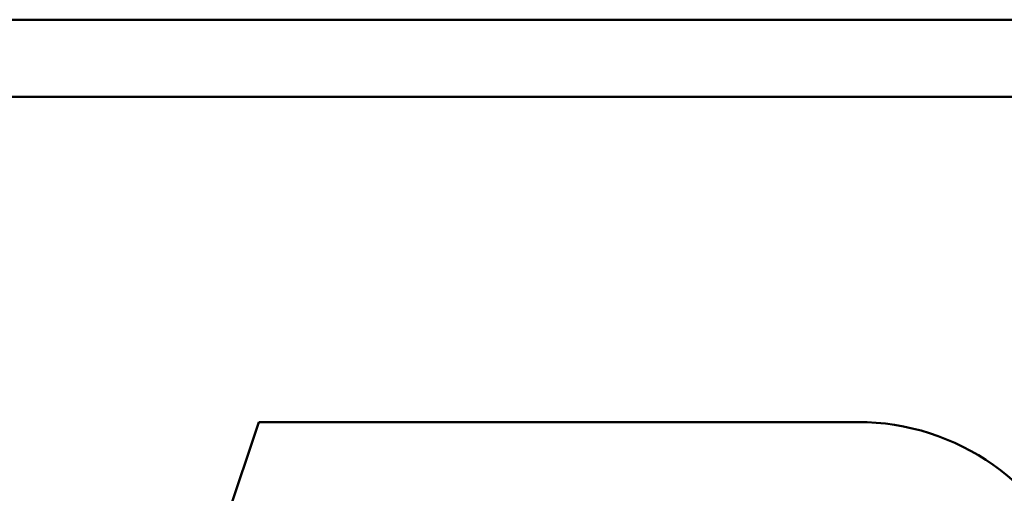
# Model space of a CAD drawing. Header units: inches. Extents: x 1.3 to 22.7, y 0.2 to 18.2.
# Tile 46 of 65: x 19.703 to 20.022, y 3.364 to 3.518. Entities that reach past the tile are written whole.
import ezdxf

# ---------------------------------------------------------------- set-up
doc = ezdxf.new("R2010")
doc.units = ezdxf.units.IN
doc.header["$LTSCALE"] = 0.8333333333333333
doc.header["$MEASUREMENT"] = 0
doc.layers.add('Visible (ANSI)', color=7, linetype='Continuous', lineweight=50)

msp = doc.modelspace()

# ---------------------------------------------------------------- linework, layer by layer
at = {"layer": 'Visible (ANSI)'}
for p, q in [((20.94051987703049, 3.51761044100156), (15.32218654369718, 3.517610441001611)), ((15.32218654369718, 3.492610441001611), (20.94051987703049, 3.49261044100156)), ((19.68567815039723, 3.103689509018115), (19.78026138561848, 3.386989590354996)), ((19.78026138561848, 3.386989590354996), (19.97478754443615, 3.386989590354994))]:
    msp.add_line(p, q, dxfattribs=at)
msp.add_arc((19.97478754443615, 3.310632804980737), 0.0763567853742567, 19.68444609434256, 90, dxfattribs=at)

doc.saveas('drawing.dxf')
